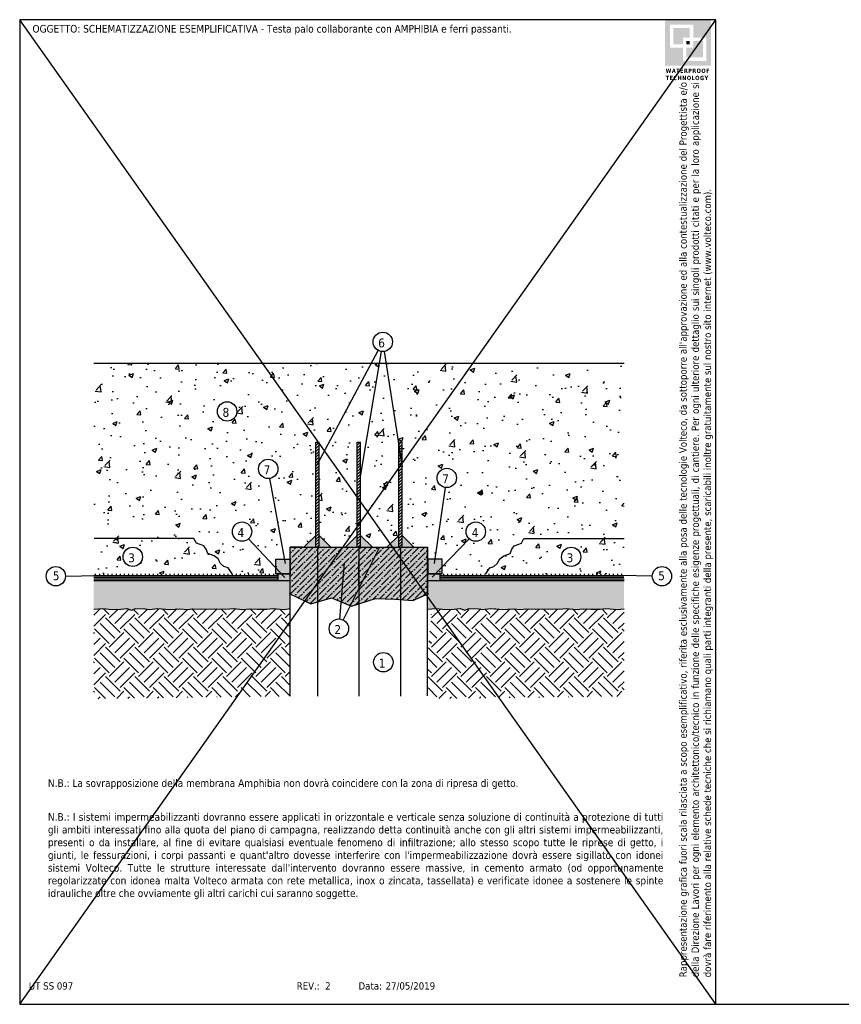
# Model space of a CAD drawing. Extents: x 80953 to 81082, y -8489 to -8459.
# Tile 2 of 5: x 80980 to 81005, y -8489 to -8459. Entities that reach past the tile are written whole.
import ezdxf
from ezdxf.enums import TextEntityAlignment as Align

# ---------------------------------------------------------------- set-up
doc = ezdxf.new("R2010")
doc.units = 0
doc.header["$LTSCALE"] = 25
doc.header["$MEASUREMENT"] = 0
doc.linetypes.add('CONTINUA', pattern=[0])
doc.linetypes.add('TRATTEGGIATA2', pattern=[22, 16, -6])
doc.layers.get('0').update_dxf_attribs({"linetype": 'CONTINUOUS'})
doc.layers.add('107', color=7, linetype='CONTINUA')
doc.layers.add('146', color=6, linetype='CONTINUA')
doc.layers.add('nascosto', color=7, linetype='CONTINUOUS', lineweight=25, plot=False)
doc.styles.add('Tahoma', font='tahoma.ttf', dxfattribs={"height": 0.35})
pattern_1 = [(45, (92.50205, 9.4752), (6e-17, 0.8838834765), [0.625, -0.625]), (45, (92.3363, 9.6409), (6e-17, 0.8838834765), [0.625, -0.625]), (45, (92.1706, 9.80665), (6e-17, 0.8838834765), [0.625, -0.625]), (135, (92.1706, 9.91714), (-0.8838834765, 1e-16), [0.625, -0.625]), (135, (92.3363, 10.08287), (-0.8838834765, 1e-16), [0.625, -0.625]), (135, (92.50205, 10.2486), (-0.8838834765, 1e-16), [0.625, -0.625])]

msp = doc.modelspace()

# ---------------------------------------------------------------- hatches: boundary and pattern name
h = msp.add_hatch(color=252)
h.dxf.hatch_style = 1
h.paths.add_polyline_path([(81000.695, -8459.195), (80999.306, -8459.195), (80999.306, -8460.583), (81000.695, -8460.583)])
h.paths.add_polyline_path([(80999.451, -8460.043), (80999.451, -8459.341), (81000.154, -8459.341), (81000.154, -8459.734), (81000.55, -8459.734), (81000.55, -8460.436), (80999.847, -8460.436), (80999.847, -8460.043)], flags=16)
h.paths.add_polyline_path([(80999.555, -8459.94), (80999.555, -8459.445), (81000.05, -8459.445), (81000.05, -8459.734), (80999.847, -8459.734), (80999.847, -8459.94)], flags=0)
h.paths.add_polyline_path([(80999.951, -8460.043), (81000.154, -8460.043), (81000.154, -8459.838), (81000.446, -8459.838), (81000.446, -8460.333), (80999.951, -8460.333)], flags=0)
h.paths.add_polyline_path([(80999.951, -8459.94), (80999.951, -8459.838), (81000.05, -8459.838), (81000.05, -8459.94)], flags=0)
h.paths.add_polyline_path([(81000.05, -8459.445), (80999.555, -8459.445), (80999.555, -8459.94), (80999.847, -8459.94), (80999.847, -8459.734), (81000.05, -8459.734)], flags=0)
h.paths.add_polyline_path([(81000.05, -8459.838), (80999.951, -8459.838), (80999.951, -8459.94), (81000.05, -8459.94)], flags=0)
h.paths.add_polyline_path([(81000.446, -8459.838), (81000.154, -8459.838), (81000.154, -8460.043), (80999.951, -8460.043), (80999.951, -8460.333), (81000.446, -8460.333)], flags=0)
h = msp.add_hatch(color=252)
h.dxf.hatch_style = 1
h.paths.add_polyline_path([(81000.05, -8459.445), (80999.555, -8459.445), (80999.555, -8459.94), (80999.847, -8459.94), (80999.847, -8459.734), (81000.05, -8459.734)])
h = msp.add_hatch(color=252)
h.dxf.hatch_style = 1
h.paths.add_polyline_path([(81000.05, -8459.838), (80999.951, -8459.838), (80999.951, -8459.94), (81000.05, -8459.94)])
h = msp.add_hatch(color=252)
h.dxf.hatch_style = 1
h.paths.add_polyline_path([(81000.446, -8459.838), (81000.154, -8459.838), (81000.154, -8460.043), (80999.951, -8460.043), (80999.951, -8460.333), (81000.446, -8460.333)])
at = {"linetype": 'CONTINUA'}
h = msp.add_hatch(dxfattribs=at)
h.set_pattern_fill('AR-CONC', color=256, scale=0.2)
h.set_pattern_definition([(50, (27, 0), (1.434520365, -0.12550427), [0.15, -1.65]), (355, (27, 0), (-0.277502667, 1.504384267), [0.12, -1.32]), (100.4514445, (27.1195, -0.0105), (1.157017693, 1.378879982), [0.127480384, -1.402284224]), (46.1842, (27, 0.4), (2.13448266, -0.33103856), [0.225, -2.475]), (96.6356355, (27.1779, 0.3724), (1.86932389, 1.9482372), [0.191220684, -2.10342752]), (351.184164, (27, 0.4), (1.86932389, 1.9482372), [0.18, -1.98]), (21, (27.2, 0.3), (1.193814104, -0.805237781), [0.15, -1.65]), (326, (27.2, 0.3), (0.486630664, 1.45030009), [0.12, -1.32]), (71.4514447, (27.2995, 0.2329), (1.680444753, 0.645062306), [0.12748038, -1.402284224]), (37.5, (27, 0), (0.0243197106, 0.6657877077), [0, -1.304, 0, -1.34, 0, -1.325]), (7.5, (27, 0), (0.526139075, 0.788823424), [0, -0.764, 0, -1.274, 0, -0.505]), (327.5, (26.554, 0), (1.0676448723, -0.0451097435), [0, -0.5, 0, -1.56, 0, -2.07]), (317.5, (26.354, 0), (1.166372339, 0.200209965), [0, -0.65, 0, -1.036, 0, -1.47])])
h.paths.add_polyline_path([(80998.068, -8469.557), (80990.887, -8469.557), (80991.253, -8471.941), (80991.368, -8471.941), (80991.368, -8474.751), (80991.725, -8475.108), (80992.142, -8475.108), (80992.142, -8475.494), (80992.35, -8475.494), (80992.674, -8473.307, -0.370395), (80992.426, -8473.018, -1), (80993.01, -8473.018, -0.459434), (80992.674, -8473.307), (80992.35, -8475.494), (80992.481, -8475.494), (80992.481, -8475.858), (80993.397, -8474.853, -0.21102), (80993.302, -8474.637, -1), (80993.885, -8474.637, -0.651501), (80993.397, -8474.853), (80992.481, -8475.858), (80992.481, -8475.911), (80993.893, -8475.911), (80994.017, -8475.732), (80994.14, -8475.686), (80994.244, -8475.596), (80994.315, -8475.453), (80994.439, -8475.369), (80994.627, -8475.297), (80994.679, -8475.161), (80994.75, -8475.07), (80994.97, -8474.98), (80995.045, -8474.843), (80998.068, -8474.843)])
h.paths.add_polyline_path([(80990.447, -8469.557), (80982.068, -8469.557), (80982.068, -8474.843), (80985.091, -8474.843), (80985.165, -8474.98), (80985.386, -8475.07), (80985.457, -8475.161), (80985.509, -8475.297), (80985.697, -8475.369), (80985.82, -8475.453), (80985.892, -8475.596), (80985.995, -8475.686), (80986.119, -8475.732), (80986.243, -8475.911), (80987.655, -8475.911), (80987.655, -8475.858), (80986.739, -8474.853, -0.651501), (80986.25, -8474.637, -1), (80986.834, -8474.637, -0.21102), (80986.739, -8474.853), (80987.655, -8475.858), (80987.655, -8475.494), (80987.83, -8475.494), (80987.384, -8473.032, -0.467782), (80987.04, -8472.745, -1), (80987.624, -8472.745, -0.3626), (80987.384, -8473.032), (80987.83, -8475.494), (80987.994, -8475.494), (80987.994, -8475.108), (80988.411, -8475.108), (80988.768, -8474.751), (80988.768, -8471.941), (80988.868, -8471.941), (80988.868, -8472.502)])
h.paths.add_polyline_path([(80985.8, -8471.011, -1), (80986.383, -8471.011, -1)], flags=16)
h.paths.add_polyline_path([(80990.681, -8469.557), (80990.447, -8469.557), (80988.868, -8472.502), (80988.868, -8474.751), (80989.225, -8475.108), (80989.661, -8475.108), (80990.018, -8474.751), (80990.018, -8471.941), (80990.118, -8471.941), (80990.118, -8472.88)])
h.paths.add_polyline_path([(80990.887, -8469.557), (80990.681, -8469.557), (80990.118, -8472.88), (80990.118, -8474.751), (80990.475, -8475.108), (80990.911, -8475.108), (80991.268, -8474.751), (80991.268, -8472.036)])
h.paths.add_polyline_path([(80985.697, -8475.369), (80985.509, -8475.297), (80985.457, -8475.161), (80985.386, -8475.07), (80985.165, -8474.98), (80985.091, -8474.843), (80982.068, -8474.843), (80982.068, -8475.911), (80986.243, -8475.911), (80986.119, -8475.732), (80985.995, -8475.686), (80985.892, -8475.596), (80985.82, -8475.453)], flags=17)
h.paths.add_polyline_path([(80982.953, -8475.397, -1), (80983.537, -8475.397, -1)], flags=16)
h.paths.add_polyline_path([(80998.068, -8474.843), (80995.045, -8474.843), (80994.97, -8474.98), (80994.75, -8475.07), (80994.679, -8475.161), (80994.627, -8475.297), (80994.439, -8475.369), (80994.315, -8475.453), (80994.244, -8475.596), (80994.14, -8475.686), (80994.017, -8475.732), (80993.893, -8475.911), (80998.068, -8475.911)])
h.paths.add_polyline_path([(80996.764, -8475.397, -1), (80996.18, -8475.397, -1)], flags=16)
h.paths.add_polyline_path([(80985.883, -8471.252), (80986.227, -8471.252), (80986.227, -8470.828), (80985.883, -8470.828)], flags=24)
h.paths.add_polyline_path([(80983.037, -8475.637), (80983.381, -8475.637), (80983.381, -8475.215), (80983.037, -8475.215)], flags=24)
h.paths.add_polyline_path([(80996.264, -8475.637), (80996.607, -8475.637), (80996.607, -8475.215), (80996.264, -8475.215)], flags=24)
h = msp.add_hatch(dxfattribs=at)
h.set_pattern_fill('ANSI31', color=256, scale=0.5, style=0)
h.set_pattern_definition([(45, (116.377516, 11.149927), (-0.044194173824, 0.044194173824), [])])
h.paths.add_polyline_path([(80988.868, -8471.941), (80988.768, -8471.941), (80988.768, -8475.108), (80988.868, -8475.108)])
h.paths.add_polyline_path([(80990.118, -8471.941), (80990.018, -8471.941), (80990.018, -8475.108), (80990.118, -8475.108)])
h.paths.add_polyline_path([(80991.368, -8472.686), (80991.268, -8472.036), (80991.268, -8475.108), (80991.368, -8475.108)])
h.paths.add_polyline_path([(80991.368, -8471.941), (80991.268, -8471.941), (80991.268, -8472.036), (80991.368, -8472.686)])
at = {"linetype": 'CONTINUA', "true_color": 0xf26722}
h = msp.add_hatch(color=30, dxfattribs=at)
h.dxf.hatch_style = 1
h.paths.add_polyline_path([(80988.768, -8474.751), (80988.411, -8475.108), (80988.768, -8475.108)])
h.paths.add_polyline_path([(80988.868, -8474.751), (80988.868, -8475.108), (80989.225, -8475.108)])
h = msp.add_hatch(color=30, dxfattribs=at)
h.dxf.hatch_style = 1
h.paths.add_polyline_path([(80990.018, -8474.751), (80989.661, -8475.108), (80990.018, -8475.108)])
h.paths.add_polyline_path([(80990.118, -8474.751), (80990.118, -8475.108), (80990.475, -8475.108)])
h = msp.add_hatch(color=30, dxfattribs=at)
h.dxf.hatch_style = 1
h.paths.add_polyline_path([(80991.268, -8474.751), (80990.911, -8475.108), (80991.268, -8475.108)])
h.paths.add_polyline_path([(80991.368, -8474.751), (80991.368, -8475.108), (80991.725, -8475.108)])
at = {"linetype": 'CONTINUA'}
h = msp.add_hatch(color=253, dxfattribs=at)
h.dxf.hatch_style = 1
h.paths.add_polyline_path([(80988.818, -8475.108), (80987.994, -8475.108), (80987.994, -8476.502), (80987.994, -8476.515), (80988.616, -8476.811), (80988.818, -8476.754)])
h.paths.add_polyline_path([(80990.068, -8475.108), (80988.818, -8475.108), (80988.818, -8476.754), (80989.239, -8476.636), (80989.809, -8476.874), (80990.068, -8476.356)])
h.paths.add_polyline_path([(80990.693, -8475.108), (80990.068, -8475.108), (80990.068, -8476.356)], flags=17)
h.paths.add_polyline_path([(80990.068, -8476.356), (80989.809, -8476.874), (80989.843, -8476.889), (80990.068, -8476.816)])
h.paths.add_polyline_path([(80991.318, -8475.108), (80990.693, -8475.108), (80990.068, -8476.356), (80990.068, -8476.816), (80990.564, -8476.655), (80991.149, -8476.675), (80991.318, -8476.687)])
h.paths.add_polyline_path([(80992.142, -8475.108), (80991.318, -8475.108), (80991.318, -8476.687), (80991.695, -8476.714), (80992.142, -8476.521)])
h = msp.add_hatch(dxfattribs=at)
h.set_pattern_fill('ANSI36', color=256, style=0)
h.set_pattern_definition([(45, (27, 0), (0.06629126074, 0.24306795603), [0.3125, -0.0625, 0, -0.0625])])
h.paths.add_polyline_path([(80988.818, -8475.108), (80987.994, -8475.108), (80987.994, -8476.515), (80988.616, -8476.811), (80988.818, -8476.754)])
h.paths.add_polyline_path([(80990.068, -8475.108), (80988.818, -8475.108), (80988.818, -8476.754), (80989.239, -8476.636), (80989.843, -8476.889), (80990.068, -8476.816)])
h.paths.add_polyline_path([(80991.318, -8475.108), (80990.068, -8475.108), (80990.068, -8475.547), (80990.068, -8476.226), (80990.068, -8476.816), (80990.564, -8476.655), (80991.149, -8476.675), (80991.318, -8476.687)])
h.paths.add_polyline_path([(80992.142, -8475.108), (80991.772, -8475.108), (80991.318, -8475.108), (80991.318, -8476.687), (80991.695, -8476.714), (80992.142, -8476.521)])
h = msp.add_hatch(color=1, dxfattribs=at)
h.dxf.hatch_style = 1
h.paths.add_polyline_path([(80987.558, -8475.726), (80987.558, -8475.911), (80987.733, -8475.911)], flags=17)
h.paths.add_polyline_path([(80987.994, -8475.463), (80987.558, -8475.463), (80987.558, -8475.726), (80987.733, -8475.911), (80987.994, -8475.911)])
h.paths.add_polyline_path([(80992.58, -8475.463), (80992.145, -8475.463), (80992.145, -8475.911), (80992.58, -8475.911)])
h = msp.add_hatch(dxfattribs=at)
h.set_pattern_fill('LINE', color=256, angle=90)
h.set_pattern_definition([(90, (27, 0), (-0.125, 8e-18), [])])
h.paths.add_polyline_path([(80987.626, -8475.961), (80987.626, -8475.911), (80982.068, -8475.911), (80982.068, -8475.961)])
h.paths.add_polyline_path([(80992.512, -8475.911), (80992.512, -8475.961), (80998.068, -8475.961), (80998.068, -8475.911)])
h = msp.add_hatch(color=4, dxfattribs=at)
h.dxf.hatch_style = 1
h.paths.add_polyline_path([(80987.626, -8475.961), (80982.068, -8475.961), (80982.068, -8476.011), (80987.626, -8476.011)])
h.paths.add_polyline_path([(80987.626, -8476.061), (80982.068, -8476.061), (80982.068, -8476.111), (80987.626, -8476.111)])
h.paths.add_polyline_path([(80998.068, -8475.961), (80992.512, -8475.961), (80992.512, -8476.011), (80998.068, -8476.011)])
h.paths.add_polyline_path([(80998.068, -8476.061), (80992.512, -8476.061), (80992.512, -8476.111), (80998.068, -8476.111)])
at = {"linetype": 'CONTINUA', "true_color": 0xf26722}
h = msp.add_hatch(color=30, dxfattribs=at)
h.dxf.hatch_style = 1
h.paths.add_polyline_path([(80987.994, -8475.911), (80987.626, -8475.911), (80987.626, -8476.111), (80987.994, -8476.111)])
h.paths.add_polyline_path([(80992.512, -8475.911), (80992.142, -8475.911), (80992.142, -8476.111), (80992.512, -8476.111)])
at = {"linetype": 'CONTINUA'}
h = msp.add_hatch(dxfattribs=at)
h.set_pattern_fill('AR-SAND', color=256, scale=0.2)
h.set_pattern_definition([(37.5, (27, 0), (-0.0125986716, 0.3853647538), [0, -0.304, 0, -0.34, 0, -0.325]), (7.5, (27, 0), (0.353955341, 0.564429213), [0, -0.164, 0, -0.274, 0, -0.105]), (327.5, (26.754, 0), (0.6228283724, 0.0011318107), [0, -0.1, 0, -0.36, 0, -0.47]), (317.5, (26.754, 0), (0.601225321, 0.175535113), [0, -0.05, 0, -0.236, 0, -0.27])])
h.paths.add_polyline_path([(80987.994, -8476.111), (80982.071, -8476.111), (80982.068, -8476.979), (80982.343, -8476.96), (80982.625, -8476.989), (80982.888, -8476.971), (80983.07, -8476.96), (80983.212, -8477.002), (80983.336, -8476.957), (80983.617, -8476.964), (80983.753, -8476.982), (80983.989, -8476.957), (80984.36, -8476.984), (80984.658, -8476.964), (80984.906, -8476.982), (80985.052, -8476.964), (80985.334, -8476.978), (80985.726, -8476.962), (80986.057, -8476.978), (80986.273, -8476.96), (80986.561, -8476.99), (80986.782, -8476.963), (80987.012, -8476.979), (80987.291, -8476.976), (80987.463, -8476.956), (80987.817, -8476.99), (80987.994, -8476.958)])
h.paths.add_polyline_path([(80998.068, -8476.111), (80992.142, -8476.111), (80992.142, -8476.521), (80992.142, -8476.977), (80992.397, -8476.96), (80992.678, -8476.989), (80992.942, -8476.971), (80993.124, -8476.96), (80993.266, -8477.002), (80993.39, -8476.957), (80993.671, -8476.964), (80993.806, -8476.982), (80994.042, -8476.957), (80994.414, -8476.984), (80994.712, -8476.964), (80994.959, -8476.982), (80995.106, -8476.964), (80995.388, -8476.978), (80995.78, -8476.962), (80996.11, -8476.978), (80996.327, -8476.96), (80996.615, -8476.99), (80996.836, -8476.963), (80997.066, -8476.979), (80997.345, -8476.976), (80997.516, -8476.956), (80997.87, -8476.99), (80998.068, -8476.969)])
h = msp.add_hatch(dxfattribs=at)
h.set_pattern_fill('EARTH', color=8, scale=2.5, angle=45, style=0)
h.set_pattern_definition(pattern_1)
h.paths.add_polyline_path([(80982.068, -8477.197), (80982.068, -8479.678), (80987.994, -8479.602), (80987.994, -8476.958), (80987.817, -8476.99), (80987.463, -8476.956), (80987.291, -8476.976), (80987.012, -8476.979), (80986.782, -8476.963), (80986.561, -8476.99), (80986.273, -8476.96), (80986.057, -8476.978), (80985.726, -8476.962), (80985.334, -8476.978), (80985.052, -8476.964), (80984.906, -8476.982), (80984.658, -8476.964), (80984.36, -8476.984), (80983.989, -8476.957), (80983.753, -8476.982), (80983.617, -8476.964), (80983.336, -8476.957), (80983.212, -8477.002), (80983.07, -8476.96), (80982.888, -8476.971), (80982.625, -8476.989), (80982.343, -8476.96), (80982.088, -8476.977)])
h = msp.add_hatch(dxfattribs=at)
h.set_pattern_fill('EARTH', color=8, scale=2.5, angle=45, style=0)
h.set_pattern_definition(pattern_1)
h.paths.add_polyline_path([(80998.068, -8479.604), (80998.068, -8476.977), (80997.998, -8476.99), (80997.644, -8476.956), (80997.473, -8476.976), (80997.193, -8476.979), (80996.964, -8476.963), (80996.743, -8476.99), (80996.455, -8476.96), (80996.238, -8476.978), (80995.907, -8476.962), (80995.516, -8476.978), (80995.233, -8476.964), (80995.087, -8476.982), (80994.839, -8476.964), (80994.542, -8476.984), (80994.17, -8476.957), (80993.934, -8476.982), (80993.799, -8476.964), (80993.517, -8476.957), (80993.394, -8477.002), (80993.252, -8476.96), (80993.069, -8476.971), (80992.806, -8476.989), (80992.525, -8476.96), (80992.27, -8476.977), (80992.144, -8478.329), (80992.161, -8479.679)])

# ---------------------------------------------------------------- linework, layer by layer
for p, q in [((80988.814, -8472.602), (80990.653, -8469.173)), ((80990.741, -8469.202), (80990.092, -8473.034)), ((80990.832, -8469.202), (80991.368, -8472.686)), ((80987.85, -8475.6), (80987.384, -8473.032)), ((80992.674, -8473.307), (80992.334, -8475.6)), ((80986.739, -8474.853), (80987.837, -8476.023)), ((80993.397, -8474.853), (80992.283, -8476.013)), ((80990.693, -8475.108), (80989.595, -8477.301)), ((80989.489, -8477.271), (80989.63, -8475.589)), ((80981.216, -8475.978), (80982.178, -8475.963)), ((80982.068, -8476.011), (80987.626, -8476.011)), ((80982.068, -8476.061), (80987.626, -8476.061)), ((80982.071, -8475.961), (80987.626, -8475.961)), ((80987.558, -8475.911), (80987.994, -8475.911)), ((80987.626, -8475.911), (80987.994, -8475.911)), ((80987.626, -8475.911), (80987.626, -8476.111)), ((80987.655, -8475.911), (80987.894, -8475.911)), ((80992.512, -8475.911), (80992.145, -8475.911)), ((80992.58, -8475.911), (80992.145, -8475.911)), ((80992.512, -8475.911), (80992.512, -8476.111)), ((80992.512, -8475.961), (80998.065, -8475.961)), ((80992.512, -8475.961), (80998.065, -8475.961)), ((80992.512, -8476.011), (80998.065, -8476.011)), ((80992.512, -8476.061), (80998.068, -8476.061)), ((80998.919, -8475.978), (80997.958, -8475.963)), ((80982.068, -8476.111), (80987.994, -8476.111)), ((80992.142, -8476.111), (80998.068, -8476.111)), ((81000.834, -8488.895), (81006.834, -8488.895))]:
    msp.add_line(p, q, dxfattribs=at)
at = {"linetype": 'Continuous'}
for p, q in [((80988.768, -8471.941), (80988.868, -8471.941)), ((80988.768, -8475.125), (80988.768, -8471.941)), ((80988.868, -8475.108), (80988.868, -8471.941)), ((80990.018, -8471.941), (80990.118, -8471.941)), ((80990.018, -8475.108), (80990.018, -8471.941)), ((80990.118, -8475.149), (80990.118, -8471.941)), ((80991.268, -8471.941), (80991.368, -8471.941)), ((80991.268, -8475.108), (80991.268, -8471.941)), ((80991.368, -8475.108), (80991.368, -8471.941)), ((80988.411, -8475.108), (80988.768, -8474.751)), ((80989.225, -8475.108), (80988.868, -8474.751)), ((80989.661, -8475.108), (80990.018, -8474.751)), ((80990.475, -8475.108), (80990.118, -8474.751)), ((80990.911, -8475.108), (80991.268, -8474.751)), ((80991.725, -8475.108), (80991.368, -8474.751)), ((80988.618, -8475.108), (80988.768, -8475.108)), ((80988.768, -8475.108), (80988.768, -8474.958)), ((80988.768, -8475.125), (80988.768, -8475.108)), ((80988.868, -8475.108), (80988.868, -8474.958)), ((80988.868, -8475.108), (80989.018, -8475.108)), ((80990.118, -8475.108), (80990.118, -8475.149))]:
    msp.add_line(p, q, dxfattribs=at)
at = {"linetype": 'TRATTEGGIATA2'}
for p, q in [((80988.818, -8475.108), (80988.818, -8479.602)), ((80990.068, -8475.108), (80990.068, -8479.602)), ((80991.318, -8475.108), (80991.318, -8479.602))]:
    msp.add_line(p, q, dxfattribs=at)
at = {"linetype": 'CONTINUA'}
for points in [[(80986.243, -8475.911), (80986.119, -8475.732), (80985.995, -8475.686), (80985.892, -8475.596), (80985.82, -8475.453), (80985.697, -8475.369), (80985.509, -8475.297), (80985.457, -8475.161), (80985.386, -8475.07), (80985.165, -8474.98), (80985.091, -8474.843)], [(80993.893, -8475.911), (80994.017, -8475.732), (80994.14, -8475.686), (80994.244, -8475.596), (80994.315, -8475.453), (80994.439, -8475.369), (80994.627, -8475.297), (80994.679, -8475.161), (80994.75, -8475.07), (80994.97, -8474.98), (80995.045, -8474.843)], [(80987.994, -8476.502), (80987.994, -8475.108), (80992.142, -8475.108), (80992.142, -8476.521)], [(80987.965, -8476.502), (80988.616, -8476.811), (80989.239, -8476.636), (80989.843, -8476.889), (80990.564, -8476.655), (80991.149, -8476.675), (80991.695, -8476.714), (80992.177, -8476.506)], [(80982.068, -8476.979), (80982.343, -8476.96), (80982.625, -8476.989), (80982.888, -8476.971), (80983.07, -8476.96), (80983.212, -8477.002), (80983.336, -8476.957), (80983.617, -8476.964), (80983.753, -8476.982), (80983.989, -8476.957), (80984.36, -8476.984), (80984.658, -8476.964), (80984.906, -8476.982), (80985.052, -8476.964), (80985.334, -8476.978), (80985.726, -8476.962), (80986.057, -8476.978), (80986.273, -8476.96), (80986.561, -8476.99), (80986.782, -8476.963), (80987.012, -8476.979), (80987.291, -8476.976), (80987.463, -8476.956), (80987.817, -8476.99), (80987.994, -8476.958)], [(80992.142, -8476.977), (80992.397, -8476.96), (80992.678, -8476.989), (80992.942, -8476.971), (80993.124, -8476.96), (80993.266, -8477.002), (80993.39, -8476.957), (80993.671, -8476.964), (80993.806, -8476.982), (80994.042, -8476.957), (80994.414, -8476.984), (80994.712, -8476.964), (80994.959, -8476.982), (80995.106, -8476.964), (80995.388, -8476.978), (80995.78, -8476.962), (80996.11, -8476.978), (80996.327, -8476.96), (80996.615, -8476.99), (80996.836, -8476.963), (80997.066, -8476.979), (80997.345, -8476.976), (80997.516, -8476.956), (80997.87, -8476.99), (80998.068, -8476.969)]]:
    msp.add_lwpolyline(points, dxfattribs=at)
for points in [[(80987.558, -8475.463), (80987.994, -8475.463), (80987.994, -8475.911), (80987.558, -8475.911)], [(80992.58, -8475.463), (80992.145, -8475.463), (80992.145, -8475.911), (80992.58, -8475.911)]]:
    msp.add_lwpolyline(points, close=True, dxfattribs=at)
for centre in [(80990.788, -8468.914), (80986.091, -8471.011), (80987.332, -8472.745), (80992.718, -8473.018), (80986.542, -8474.637), (80993.593, -8474.637), (80983.245, -8475.397), (80996.472, -8475.397), (80980.924, -8475.982), (80999.211, -8475.982), (80989.464, -8477.562), (80990.805, -8478.575)]:
    msp.add_circle(centre, 0.292, dxfattribs=at)
at = {"layer": '107', "color": 7, "linetype": 'CONTINUA'}
for p, q in [((80982.068, -8469.557), (80998.068, -8469.557)), ((80985.091, -8474.843), (80982.082, -8474.843)), ((80995.045, -8474.843), (80998.068, -8474.843)), ((80988.364, -8475.108), (80987.994, -8475.108)), ((80987.994, -8479.602), (80987.994, -8475.108)), ((80988.364, -8475.108), (80988.768, -8475.108)), ((80988.868, -8475.108), (80990.018, -8475.108)), ((80991.368, -8475.108), (80992.142, -8475.108)), ((80991.772, -8475.108), (80992.142, -8475.108)), ((80992.142, -8479.587), (80992.142, -8475.108)), ((80990.068, -8476.226), (80990.068, -8475.547))]:
    msp.add_line(p, q, dxfattribs=at)
at = {"layer": 'nascosto', "color": 1, "linetype": 'CONTINUA'}
for p, q in [((80979.834, -8459.195), (80979.834, -8488.895)), ((81000.834, -8459.195), (80979.834, -8459.195)), ((81000.834, -8488.895), (80979.834, -8459.195)), ((80979.834, -8488.895), (81000.834, -8459.195)), ((81000.834, -8488.895), (81000.834, -8459.195)), ((80979.834, -8488.895), (81000.834, -8488.895))]:
    msp.add_line(p, q, dxfattribs=at)

# ---------------------------------------------------------------- texts
at = {"style": 'Tahoma'}
for s, p in [('UT SS 097', (80980.111, -8488.23)), ('REV.:', (80988.192, -8488.23)), (' 2', (80988.968, -8488.23)), ('Data:', (80990.055, -8488.23)), ('27/05/2019', (80990.872, -8488.23))]:
    msp.add_text(s, height=0.22, rotation=0.0017, dxfattribs=at).set_placement(p, align=Align.TOP_LEFT)
at = {"insert": (80980.221, -8459.353), "char_height": 0.23, "attachment_point": 1, "style": 'Tahoma'}
msp.add_mtext_dynamic_manual_height_columns('\\pxa0.83333,sm1.15,qj;OGGETTO: SCHEMATIZZAZIONE ESEMPLIFICATIVA - Testa palo collaborante con AMPHIBIA e ferri passanti.', width=19.87543, gutter_width=0, heights=[2.721], dxfattribs=at)
at = {"color": 252, "insert": (80999.324, -8460.67), "char_height": 0.13017, "attachment_point": 1, "style": 'Tahoma'}
msp.add_mtext_dynamic_manual_height_columns('{\\fTahoma|b1|i0|c0|p34;\\T1.1;WATERPROOF TECHNOLOGY}', width=1.63687, gutter_width=12.5, heights=[0], dxfattribs=at)
at = {"insert": (80999.738, -8488.08), "char_height": 0.22, "attachment_point": 1, "rotation": 90, "style": 'Tahoma'}
msp.add_mtext_dynamic_manual_height_columns("\\pxqj;Rappresentazione grafica fuori scala rilasciata a scopo esemplificativo, riferita esclusivamente alla posa delle tecnologie Volteco, da sottoporre all'approvazione ed alla contestualizzazione del Progettista e/o della Direzione Lavori per ogni elemento architettonico/tecnico in funzione delle specifiche esigenze progettuali, di cantiere. Per ogni ulteriore dettaglio sui singoli prodotti citati e per la loro applicazione si dovrà fare riferimento alla relative schede tecniche che si richiamano quali parti integranti della presente, scaricabili inoltre gratuitamente sul nostro sito internet (www.volteco.com).", width=26.9233, gutter_width=0, heights=[3.545], dxfattribs=at)
at = {"char_height": 0.23, "width": 18.51096, "attachment_point": 1, "style": 'Tahoma'}
for s, insert in [('\\pxqj;N.B.: La sovrapposizione della membrana Amphibia non dovrà coincidere con la zona di ripresa di getto.', (80980.686, -8482.107)), ("\\pxqj;N.B.: I sistemi impermeabilizzanti dovranno essere applicati in orizzontale e verticale senza soluzione di continuità a protezione di tutti gli ambiti interessati fino alla quota del piano di campagna, realizzando detta continuità anche con gli altri sistemi impermeabilizzanti, presenti o da installare, al fine di evitare qualsiasi eventuale fenomeno di infiltrazione; allo stesso scopo tutte le riprese di getto, i giunti, le fessurazioni, i corpi passanti e quant'altro dovesse interferire con l'impermeabilizzazione dovrà essere sigillato con idonei sistemi Volteco. Tutte le strutture interessate dall'intervento dovranno essere massive, in cemento armato (od opportunamente regolarizzate con idonea malta Volteco armata con rete metallica, inox o zincata, tassellata) e verificate idonee a sostenere le spinte idrauliche oltre che ovviamente gli altri carichi cui saranno soggette.", (80980.686, -8483.128))]:
    msp.add_mtext(s, dxfattribs=dict(at, insert=insert))
at = {"layer": '146', "color": 7, "style": 'Tahoma'}
for s, p in [('6', (80990.65, -8469.078)), ('8', (80985.954, -8471.175)), ('7', (80987.194, -8472.909)), ('7', (80992.58, -8473.182)), ('4', (80986.405, -8474.801)), ('4', (80993.472, -8474.801)), ('3', (80983.107, -8475.561)), ('3', (80996.334, -8475.561)), ('5', (80980.832, -8476.1)), ('5', (80999.097, -8476.1)), ('2', (80989.327, -8477.726)), ('1', (80990.667, -8478.739))]:
    msp.add_text(s, height=0.27, dxfattribs=at).set_placement(p)

doc.saveas('drawing.dxf')
